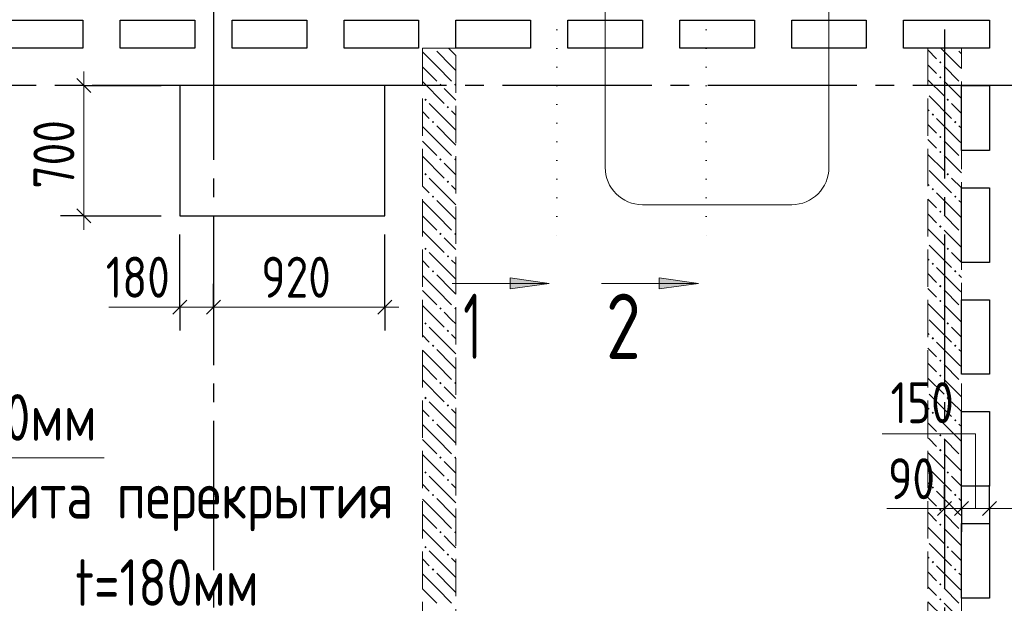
# Model space of a CAD drawing. Header units: millimetres. Extents: x 0 to 43617, y 0 to 29700.
# Tile 6 of 20: x 9071 to 14350, y 20672 to 23802. Entities that reach past the tile are written whole.
import ezdxf

# ---------------------------------------------------------------- set-up
doc = ezdxf.new("R2010")
doc.units = ezdxf.units.MM
for name, pattern in [('______2', [270, 200, -70]), ('______5', [1100, 800, -100, 100, -100]), ('______9', [100, 0, -100])]:
    doc.linetypes.add(name, pattern=pattern)
for name, color, linetype, lineweight in [('Standard', 7, 'Continuous', 25), ('ЖБ Перекрытие верхний уровень', 7, 'Continuous', 35), ('ЖБ Стена верхний уровень', 7, 'Continuous', 35), ('Оси', 40, '______5', 18), ('Примечания', 7, 'Continuous', 25), ('Размерная выноска', 7, 'Continuous', 13), ('Узлы символ', 7, 'Continuous', 25)]:
    doc.layers.add(name, color=color, linetype=linetype, lineweight=lineweight)
doc.styles.add('GOST 2.304-81', font='txt')
doc.styles.add('ISOCPEUR', font='txt')

msp = doc.modelspace()

# ---------------------------------------------------------------- hatches: boundary and pattern name
at = {"layer": 'ЖБ Стена верхний уровень', "linetype": 'Continuous', "lineweight": 18, "transparency": 33554687}
for points in [[(11290.3, 23650), (11287, 23646.6), (11283.6, 23650)], [(14090.3, 23650), (14087, 23646.6), (14083.6, 23650)], [(14000.5, 23573.1), (14007, 23579.6), (14013.4, 23573.1), (14007, 23566.6)], [(14000.5, 23493.1), (14007, 23499.6), (14013.4, 23493.1), (14007, 23486.6)], [(11320.5, 23453.1), (11326.9, 23459.6), (11333.4, 23453.1), (11326.9, 23446.6)], [(11400.5, 23453.1), (11407, 23459.6), (11410, 23456.6), (11410, 23449.7), (11407, 23446.6)], [(11240.4, 23373.1), (11246.9, 23379.6), (11253.4, 23373.1), (11246.9, 23366.6)], [(11360.4, 23333.1), (11366.9, 23339.6), (11373.5, 23333.1), (11366.9, 23326.6)], [(14040.4, 23373.1), (14046.9, 23379.6), (14053.5, 23373.1), (14046.9, 23366.6)], [(13960.4, 23293.1), (13966.9, 23299.6), (13973.5, 23293.1), (13966.9, 23286.6)], [(11280.5, 23253.1), (11287, 23259.6), (11293.5, 23253.1), (11287, 23246.6)], [(14080.5, 23253.1), (14087, 23259.6), (14093.5, 23253.1), (14087, 23246.6)], [(14000.5, 23173.1), (14007, 23179.6), (14013.4, 23173.1), (14007, 23166.6)], [(14000.5, 23093.1), (14007, 23099.6), (14013.4, 23093.1), (14007, 23086.6)], [(11320.5, 23053.1), (11326.9, 23059.6), (11333.4, 23053.1), (11326.9, 23046.6)], [(11400.5, 23053.1), (11407, 23059.6), (11410, 23056.6), (11410, 23049.7), (11407, 23046.6)], [(11240.4, 22973.1), (11246.9, 22979.6), (11253.4, 22973.1), (11246.9, 22966.6)], [(14040.4, 22973.1), (14046.9, 22979.6), (14053.5, 22973.1), (14046.9, 22966.6)], [(11360.4, 22933.1), (11366.9, 22939.6), (11373.5, 22933.1), (11366.9, 22926.6)], [(11280.5, 22853.1), (11287, 22859.6), (11293.5, 22853.1), (11287, 22846.6)], [(13960.4, 22893.1), (13966.9, 22899.6), (13973.5, 22893.1), (13966.9, 22886.6)], [(14080.5, 22853.1), (14087, 22859.6), (14093.5, 22853.1), (14087, 22846.6)], [(14000.5, 22773.1), (14007, 22779.6), (14013.4, 22773.1), (14007, 22766.6)], [(11320.5, 22653.1), (11326.9, 22659.6), (11333.4, 22653.1), (11326.9, 22646.6)], [(11400.5, 22653.1), (11407, 22659.6), (11410, 22656.6), (11410, 22649.7), (11407, 22646.6)], [(14000.5, 22693.1), (14007, 22699.6), (14013.4, 22693.1), (14007, 22686.6)], [(11240.4, 22573.1), (11246.9, 22579.6), (11253.4, 22573.1), (11246.9, 22566.6)], [(14040.4, 22573.1), (14046.9, 22579.6), (14053.5, 22573.1), (14046.9, 22566.6)], [(11360.4, 22533.1), (11366.9, 22539.6), (11373.5, 22533.1), (11366.9, 22526.6)], [(13960.4, 22493.1), (13966.9, 22499.6), (13973.5, 22493.1), (13966.9, 22486.6)], [(11280.5, 22453.1), (11287, 22459.6), (11293.5, 22453.1), (11287, 22446.6)], [(14080.5, 22453.1), (14087, 22459.6), (14093.5, 22453.1), (14087, 22446.6)], [(14000.5, 22373.1), (14007, 22379.6), (14013.4, 22373.1), (14007, 22366.6)], [(14000.5, 22293.1), (14007, 22299.6), (14013.4, 22293.1), (14007, 22286.6)], [(11320.5, 22253.1), (11326.9, 22259.6), (11333.4, 22253.1), (11326.9, 22246.6)], [(11400.5, 22253.1), (11407, 22259.6), (11410, 22256.6), (11410, 22249.7), (11407, 22246.6)], [(11240.4, 22173.1), (11246.9, 22179.6), (11253.4, 22173.1), (11246.9, 22166.6)], [(14040.4, 22173.1), (14046.9, 22179.6), (14053.5, 22173.1), (14046.9, 22166.6)], [(11360.4, 22133.1), (11366.9, 22139.6), (11373.5, 22133.1), (11366.9, 22126.6)], [(13960.4, 22093.1), (13966.9, 22099.6), (13973.5, 22093.1), (13966.9, 22086.6)], [(11280.5, 22053.1), (11287, 22059.6), (11293.5, 22053.1), (11287, 22046.6)], [(14080.5, 22053.1), (14087, 22059.6), (14093.5, 22053.1), (14087, 22046.6)], [(14000.5, 21973.1), (14007, 21979.6), (14013.4, 21973.1), (14007, 21966.6)], [(11320.5, 21853.1), (11326.9, 21859.6), (11333.4, 21853.1), (11326.9, 21846.6)], [(11400.5, 21853.1), (11407, 21859.6), (11410, 21856.6), (11410, 21849.7), (11407, 21846.6)], [(14000.5, 21893.1), (14007, 21899.6), (14013.4, 21893.1), (14007, 21886.6)], [(11240.4, 21773.1), (11246.9, 21779.6), (11253.4, 21773.1), (11246.9, 21766.6)], [(14040.4, 21773.1), (14046.9, 21779.6), (14053.5, 21773.1), (14046.9, 21766.6)], [(11360.4, 21733.1), (11366.9, 21739.6), (11373.5, 21733.1), (11366.9, 21726.6)], [(13960.4, 21693.1), (13966.9, 21699.6), (13973.5, 21693.1), (13966.9, 21686.6)], [(11280.5, 21653.1), (11287, 21659.6), (11293.5, 21653.1), (11287, 21646.6)], [(14080.5, 21653.1), (14087, 21659.6), (14093.5, 21653.1), (14087, 21646.6)], [(14000.5, 21573.1), (14007, 21579.6), (14013.4, 21573.1), (14007, 21566.6)], [(14000.5, 21493.1), (14007, 21499.6), (14013.4, 21493.1), (14007, 21486.6)], [(11320.5, 21453.1), (11326.9, 21459.6), (11333.4, 21453.1), (11326.9, 21446.6)], [(11400.5, 21453.1), (11407, 21459.6), (11410, 21456.6), (11410, 21449.7), (11407, 21446.6)], [(11240.4, 21373.1), (11246.9, 21379.6), (11253.4, 21373.1), (11246.9, 21366.6)], [(11360.4, 21333.1), (11366.9, 21339.6), (11373.5, 21333.1), (11366.9, 21326.6)], [(14040.4, 21373.1), (14046.9, 21379.6), (14053.5, 21373.1), (14046.9, 21366.6)], [(13960.4, 21293.1), (13966.9, 21299.6), (13973.5, 21293.1), (13966.9, 21286.6)], [(11280.5, 21253.1), (11287, 21259.6), (11293.5, 21253.1), (11287, 21246.6)], [(14080.5, 21253.1), (14087, 21259.6), (14093.5, 21253.1), (14087, 21246.6)], [(14000.5, 21173.1), (14007, 21179.6), (14013.4, 21173.1), (14007, 21166.6)], [(14000.5, 21093.1), (14007, 21099.6), (14013.4, 21093.1), (14007, 21086.6)], [(11320.5, 21053.1), (11326.9, 21059.6), (11333.4, 21053.1), (11326.9, 21046.6)], [(11400.5, 21053.1), (11407, 21059.6), (11410, 21056.6), (11410, 21049.7), (11407, 21046.6)], [(11240.4, 20973.1), (11246.9, 20979.6), (11253.4, 20973.1), (11246.9, 20966.6)], [(14040.4, 20973.1), (14046.9, 20979.6), (14053.5, 20973.1), (14046.9, 20966.6)], [(11360.4, 20933.1), (11366.9, 20939.6), (11373.5, 20933.1), (11366.9, 20926.6)], [(11280.5, 20853.1), (11287, 20859.6), (11293.5, 20853.1), (11287, 20846.6)], [(13960.4, 20893.1), (13966.9, 20899.6), (13973.5, 20893.1), (13966.9, 20886.6)], [(14080.5, 20853.1), (14087, 20859.6), (14093.5, 20853.1), (14087, 20846.6)], [(14000.5, 20773.1), (14007, 20779.6), (14013.4, 20773.1), (14007, 20766.6)], [(14000.5, 20693.1), (14007, 20699.6), (14013.4, 20693.1), (14007, 20686.6)]]:
    msp.add_hatch(color=7, dxfattribs=at).paths.add_polyline_path(points, flags=16)
at = {"layer": 'Узлы символ', "linetype": 'Continuous', "lineweight": 13, "transparency": 33554687}
for points in [[(11699.8, 22418), (11909.8, 22388), (11699.8, 22358)], [(12499.8, 22418), (12709.8, 22388), (12499.8, 22358)]]:
    msp.add_hatch(color=7, dxfattribs=at).paths.add_polyline_path(points, flags=16)

# ---------------------------------------------------------------- linework, layer by layer
at = {"layer": 'Standard', "color": 7, "linetype": 'Continuous', "lineweight": 13, "transparency": 33554687}
for p, q in [((9414.5, 23450), (9414.5, 23525)), ((9414.5, 22750), (9414.5, 22675)), ((9929.3, 22261), (9854.3, 22261)), ((9929.3, 22261), (10110, 22261)), ((10110, 22261), (11029.3, 22261)), ((11029.3, 22261), (11104.3, 22261)), ((14030, 21180), (13955, 21180)), ((14120, 21180), (14030, 21180)), ((14270, 21180), (14120, 21180)), ((14450, 21180), (14270, 21180))]:
    msp.add_line(p, q, dxfattribs=at)
at = {"layer": 'Standard', "color": 251, "linetype": 'Continuous', "lineweight": -3, "true_color": 0x656565, "transparency": 33554687}
for p, q in [((9414.5, 23450), (9289.5, 23450)), ((9414.5, 23450), (9539.5, 23450)), ((9414.5, 23450), (9829.3, 23450)), ((9414.5, 22750), (9289.5, 22750)), ((9414.5, 22750), (9539.5, 22750)), ((9414.5, 22750), (9829.3, 22750)), ((9929.3, 22261), (9929.3, 22386)), ((10110, 22261), (10110, 22386)), ((11029.3, 22261), (11029.3, 22386)), ((9929.3, 22261), (9929.3, 22136)), ((10110, 22261), (10110, 22136)), ((10110, 22261), (10110, 22261)), ((11029.3, 22261), (11029.3, 22136)), ((14030, 21180), (14030, 21305)), ((14120, 21180), (14120, 21305)), ((14270, 21180), (14270, 21305)), ((14030, 21180), (14030, 21055)), ((14030, 21180), (14030, 21180)), ((14120, 21180), (14120, 21055)), ((14120, 21180), (14120, 21080)), ((14270, 21180), (14270, 21055)), ((14270, 21180), (14270, 21080))]:
    msp.add_line(p, q, dxfattribs=at)
at = {"layer": 'Standard', "color": 7, "linetype": 'Continuous', "lineweight": 25, "transparency": 33554687}
for p, q in [((9377, 23487.5), (9452, 23412.5)), ((9377, 22787.5), (9452, 22712.5)), ((9891.8, 22223.5), (9966.8, 22298.5)), ((10072.5, 22223.5), (10147.5, 22298.5)), ((10991.8, 22223.5), (11066.8, 22298.5)), ((14067.5, 21217.5), (13992.5, 21142.5)), ((14157.5, 21217.5), (14082.5, 21142.5)), ((14307.5, 21217.5), (14232.5, 21142.5))]:
    msp.add_line(p, q, dxfattribs=at)
at = {"layer": 'Standard', "color": 7, "linetype": 'Continuous', "lineweight": 13, "transparency": 33554687}
msp.add_lwpolyline([(9414.5, 23450), (9414.5, 22795), (9414.5, 22795), (9414.5, 22750)], dxfattribs=at)
at = {"layer": 'Standard', "color": 251, "linetype": 'Continuous', "lineweight": -3, "true_color": 0x656565, "transparency": 33554687}
for points in [[(9929.3, 22261), (9929.3, 22278), (9929.3, 22278), (9929.3, 22376.3), (9929.3, 22376.3), (9929.3, 22650)], [(11029.3, 22261), (11029.3, 22627.4), (11029.3, 22627.4), (11029.3, 22650)]]:
    msp.add_lwpolyline(points, dxfattribs=at)
at = {"layer": 'ЖБ Перекрытие верхний уровень', "color": 7, "linetype": 'Continuous', "lineweight": 25, "transparency": 33554687}
for p, q in [((9010, 23800), (9410, 23800)), ((9410, 23800), (9410, 23650)), ((9610, 23650), (9610, 23800)), ((9610, 23800), (10010, 23800)), ((10010, 23800), (10010, 23650)), ((10210, 23650), (10210, 23800)), ((10210, 23800), (10610, 23800)), ((10610, 23800), (10610, 23650)), ((10810, 23650), (10810, 23800)), ((10810, 23800), (11210, 23800)), ((11210, 23800), (11210, 23650)), ((11410, 23650), (11410, 23800)), ((11410, 23800), (11810, 23800)), ((11810, 23800), (11810, 23650)), ((12010, 23650), (12010, 23800)), ((12010, 23800), (12410, 23800)), ((12410, 23800), (12410, 23650)), ((12610, 23650), (12610, 23800)), ((12610, 23800), (13010, 23800)), ((13010, 23800), (13010, 23650)), ((13210, 23650), (13210, 23800)), ((13210, 23800), (13610, 23800)), ((13610, 23800), (13610, 23650)), ((13810, 23650), (13810, 23800)), ((13810, 23800), (14270, 23800)), ((14270, 23800), (14270, 23650)), ((9410, 23650), (9010, 23650)), ((10010, 23650), (9610, 23650)), ((10610, 23650), (10210, 23650)), ((11210, 23650), (10810, 23650)), ((11810, 23650), (11410, 23650)), ((12410, 23650), (12010, 23650)), ((13010, 23650), (12610, 23650)), ((13610, 23650), (13210, 23650)), ((14270, 23650), (13810, 23650)), ((11029.3, 23450), (9929.3, 23450)), ((9929.3, 23450), (9929.3, 22750)), ((11029.3, 22750), (11029.3, 23450)), ((14120, 23100), (14120, 23450)), ((14120, 23450), (14270, 23450)), ((14270, 23450), (14270, 23100)), ((14270, 23100), (14120, 23100)), ((14120, 22500), (14120, 22900)), ((14120, 22900), (14270, 22900)), ((14270, 22900), (14270, 22500)), ((9929.3, 22750), (11029.3, 22750)), ((14270, 22500), (14120, 22500)), ((14120, 21900), (14120, 22300)), ((14120, 22300), (14270, 22300)), ((14270, 22300), (14270, 21900)), ((14270, 21900), (14120, 21900)), ((14120, 21300), (14120, 21700)), ((14120, 21700), (14270, 21700)), ((14270, 21700), (14270, 21300)), ((14270, 21300), (14120, 21300)), ((14120, 20700), (14120, 21100)), ((14120, 21100), (14270, 21100)), ((14270, 21100), (14270, 20700)), ((14270, 20700), (14120, 20700))]:
    msp.add_line(p, q, dxfattribs=at)
at = {"layer": 'ЖБ Стена верхний уровень', "color": 251, "linetype": '______2', "lineweight": 13, "true_color": 0x656565, "transparency": 33554687}
for p, q in [((11230, 23650), (11230, 18050)), ((11410, 23650), (11230, 23650)), ((11410, 18550), (11410, 23650)), ((13940, 23650), (13940, 18550)), ((14120, 23650), (13940, 23650)), ((14120, 17870), (14120, 23650))]:
    msp.add_line(p, q, dxfattribs=at)
at = {"layer": 'ЖБ Стена верхний уровень', "color": 9, "linetype": 'Continuous', "lineweight": 18, "true_color": 0xc7c7c7, "transparency": 33554687}
for p, q in [((11387, 23633.1), (11370.1, 23650)), ((14107, 23553.1), (14010.1, 23650)), ((11307, 23553.1), (11230, 23630.1)), ((11307, 23633.1), (11387, 23553.1)), ((11387, 23633.1), (11410, 23610.1)), ((13940, 23640.1), (13987, 23593.1)), ((14107, 23633.1), (14120, 23620.1)), ((11230, 23550.1), (11307, 23473.1)), ((11307, 23553.1), (11387, 23473.1)), ((11387, 23553.1), (11410, 23530.1)), ((13946.9, 23553.1), (13940, 23560.1)), ((13987, 23513.1), (13946.9, 23553.1)), ((14026.9, 23553.1), (14107, 23473.1)), ((14107, 23553.1), (14120, 23540.1)), ((11230, 23470.1), (11346.9, 23353.1)), ((13940, 23480.1), (14026.9, 23393.1)), ((14026.9, 23473.1), (14120, 23380.1)), ((11387, 23393.1), (11346.9, 23433.1)), ((11410, 23370.1), (11387, 23393.1)), ((13946.9, 23393.1), (14066.9, 23273.1)), ((11387, 23233.1), (11266.9, 23353.1)), ((14120, 23300.1), (14066.9, 23353.1)), ((11230, 23310.1), (11266.9, 23273.1)), ((11387, 23313.1), (11410, 23290.1)), ((13940, 23320.1), (13946.9, 23313.1)), ((11307, 23153.1), (11230, 23230.1)), ((11307, 23233.1), (11387, 23153.1)), ((11387, 23233.1), (11410, 23210.1)), ((13940, 23240.1), (13987, 23193.1)), ((14107, 23153.1), (13987, 23273.1)), ((14107, 23233.1), (14120, 23220.1)), ((11230, 23150.1), (11307, 23073.1)), ((11307, 23153.1), (11387, 23073.1)), ((11387, 23153.1), (11410, 23130.1)), ((13946.9, 23153.1), (13940, 23160.1)), ((13987, 23113.1), (13946.9, 23153.1)), ((14026.9, 23153.1), (14107, 23073.1)), ((14107, 23153.1), (14120, 23140.1)), ((11230, 23070.1), (11346.9, 22953.1)), ((13940, 23080.1), (14026.9, 22993.1)), ((14026.9, 23073.1), (14120, 22980.1)), ((11387, 22993.1), (11346.9, 23033.1)), ((11410, 22970.1), (11387, 22993.1)), ((13946.9, 22993.1), (14066.9, 22873.1)), ((11387, 22833.1), (11266.9, 22953.1)), ((11387, 22913.1), (11410, 22890.1)), ((13940, 22920.1), (13946.9, 22913.1)), ((14120, 22900.1), (14066.9, 22953.1)), ((11230, 22910.1), (11266.9, 22873.1)), ((14107, 22753.1), (13987, 22873.1)), ((11307, 22753.1), (11230, 22830.1)), ((11307, 22833.1), (11387, 22753.1)), ((11387, 22833.1), (11410, 22810.1)), ((13940, 22840.1), (13987, 22793.1)), ((14107, 22833.1), (14120, 22820.1)), ((11307, 22753.1), (11387, 22673.1)), ((11387, 22753.1), (11410, 22730.1)), ((13946.9, 22753.1), (13940, 22760.1)), ((13987, 22713.1), (13946.9, 22753.1)), ((14026.9, 22753.1), (14107, 22673.1)), ((14107, 22753.1), (14120, 22740.1)), ((11230, 22750.1), (11307, 22673.1)), ((11230, 22670.1), (11346.9, 22553.1)), ((13940, 22680.1), (14026.9, 22593.1)), ((14026.9, 22673.1), (14120, 22580.1)), ((11387, 22593.1), (11346.9, 22633.1)), ((11387, 22433.1), (11266.9, 22553.1)), ((11410, 22570.1), (11387, 22593.1)), ((13946.9, 22593.1), (14066.9, 22473.1)), ((14120, 22500.1), (14066.9, 22553.1)), ((11230, 22510.1), (11266.9, 22473.1)), ((11387, 22513.1), (11410, 22490.1)), ((13940, 22520.1), (13946.9, 22513.1)), ((13940, 22440.1), (13987, 22393.1)), ((14107, 22353.1), (13987, 22473.1)), ((11307, 22353.1), (11230, 22430.1)), ((11307, 22433.1), (11387, 22353.1)), ((11387, 22433.1), (11410, 22410.1)), ((14107, 22433.1), (14120, 22420.1)), ((11230, 22350.1), (11307, 22273.1)), ((11307, 22353.1), (11387, 22273.1)), ((11387, 22353.1), (11410, 22330.1)), ((13946.9, 22353.1), (13940, 22360.1)), ((13987, 22313.1), (13946.9, 22353.1)), ((14026.9, 22353.1), (14107, 22273.1)), ((14107, 22353.1), (14120, 22340.1)), ((13940, 22280.1), (14026.9, 22193.1)), ((11230, 22270.1), (11346.9, 22153.1)), ((11387, 22193.1), (11346.9, 22233.1)), ((14026.9, 22273.1), (14120, 22180.1)), ((11410, 22170.1), (11387, 22193.1)), ((13946.9, 22193.1), (14066.9, 22073.1)), ((11387, 22033.1), (11266.9, 22153.1)), ((13940, 22120.1), (13946.9, 22113.1)), ((14120, 22100.1), (14066.9, 22153.1)), ((11230, 22110.1), (11266.9, 22073.1)), ((11387, 22113.1), (11410, 22090.1)), ((14107, 21953.1), (13987, 22073.1)), ((11307, 21953.1), (11230, 22030.1)), ((11307, 22033.1), (11387, 21953.1)), ((11387, 22033.1), (11410, 22010.1)), ((13940, 22040.1), (13987, 21993.1)), ((14107, 22033.1), (14120, 22020.1)), ((11230, 21950.1), (11307, 21873.1)), ((11307, 21953.1), (11387, 21873.1)), ((11387, 21953.1), (11410, 21930.1)), ((13946.9, 21953.1), (13940, 21960.1)), ((13987, 21913.1), (13946.9, 21953.1)), ((14026.9, 21953.1), (14107, 21873.1)), ((14107, 21953.1), (14120, 21940.1)), ((11230, 21870.1), (11346.9, 21753.1)), ((13940, 21880.1), (14026.9, 21793.1)), ((14026.9, 21873.1), (14120, 21780.1)), ((11387, 21793.1), (11346.9, 21833.1)), ((11387, 21633.1), (11266.9, 21753.1)), ((11410, 21770.1), (11387, 21793.1)), ((13946.9, 21793.1), (14066.9, 21673.1)), ((14120, 21700.1), (14066.9, 21753.1)), ((11230, 21710.1), (11266.9, 21673.1)), ((11387, 21713.1), (11410, 21690.1)), ((13940, 21720.1), (13946.9, 21713.1)), ((14107, 21553.1), (13987, 21673.1)), ((11307, 21553.1), (11230, 21630.1)), ((11307, 21633.1), (11387, 21553.1)), ((11387, 21633.1), (11410, 21610.1)), ((13940, 21640.1), (13987, 21593.1)), ((14107, 21633.1), (14120, 21620.1)), ((11230, 21550.1), (11307, 21473.1)), ((11307, 21553.1), (11387, 21473.1)), ((11387, 21553.1), (11410, 21530.1)), ((13946.9, 21553.1), (13940, 21560.1)), ((13987, 21513.1), (13946.9, 21553.1)), ((14026.9, 21553.1), (14107, 21473.1)), ((14107, 21553.1), (14120, 21540.1)), ((11230, 21470.1), (11346.9, 21353.1)), ((11387, 21393.1), (11346.9, 21433.1)), ((13940, 21480.1), (14026.9, 21393.1)), ((14026.9, 21473.1), (14120, 21380.1)), ((11410, 21370.1), (11387, 21393.1)), ((13946.9, 21393.1), (14066.9, 21273.1)), ((11387, 21233.1), (11266.9, 21353.1)), ((14120, 21300.1), (14066.9, 21353.1)), ((11230, 21310.1), (11266.9, 21273.1)), ((11387, 21313.1), (11410, 21290.1)), ((13940, 21320.1), (13946.9, 21313.1)), ((11307, 21153.1), (11230, 21230.1)), ((11307, 21233.1), (11387, 21153.1)), ((11387, 21233.1), (11410, 21210.1)), ((13940, 21240.1), (13987, 21193.1)), ((14107, 21153.1), (13987, 21273.1)), ((14107, 21233.1), (14120, 21220.1)), ((11230, 21150.1), (11307, 21073.1)), ((11307, 21153.1), (11387, 21073.1)), ((11387, 21153.1), (11410, 21130.1)), ((13946.9, 21153.1), (13940, 21160.1)), ((13987, 21113.1), (13946.9, 21153.1)), ((14026.9, 21153.1), (14107, 21073.1)), ((14107, 21153.1), (14120, 21140.1)), ((11230, 21070.1), (11346.9, 20953.1)), ((13940, 21080.1), (14026.9, 20993.1)), ((14026.9, 21073.1), (14120, 20980.1)), ((11387, 20993.1), (11346.9, 21033.1)), ((11410, 20970.1), (11387, 20993.1)), ((13946.9, 20993.1), (14066.9, 20873.1)), ((11230, 20910.1), (11266.9, 20873.1)), ((11387, 20833.1), (11266.9, 20953.1)), ((11387, 20913.1), (11410, 20890.1)), ((13940, 20920.1), (13946.9, 20913.1)), ((14120, 20900.1), (14066.9, 20953.1)), ((14107, 20753.1), (13987, 20873.1)), ((11307, 20753.1), (11230, 20830.1)), ((11307, 20833.1), (11387, 20753.1)), ((11387, 20833.1), (11410, 20810.1)), ((13940, 20840.1), (13987, 20793.1)), ((14107, 20833.1), (14120, 20820.1)), ((11230, 20750.1), (11307, 20673.1)), ((11307, 20753.1), (11387, 20673.1)), ((11387, 20753.1), (11410, 20730.1)), ((13946.9, 20753.1), (13940, 20760.1)), ((13987, 20713.1), (13946.9, 20753.1)), ((14026.9, 20753.1), (14107, 20673.1)), ((14107, 20753.1), (14120, 20740.1)), ((13940, 20680.1), (14026.9, 20593.1)), ((14026.9, 20673.1), (14120, 20580.1))]:
    msp.add_line(p, q, dxfattribs=at)
at = {"layer": 'Оси', "color": 8, "linetype": '______5', "lineweight": -3, "transparency": 33554687}
for p, q in [((14030, 25950), (14030, 15250)), ((10110, 24950), (10110, 15250)), ((35560, 23450), (3600, 23450)), ((35560, 23450), (3600, 23450))]:
    msp.add_line(p, q, dxfattribs=at)
at = {"layer": 'Примечания', "color": 7, "linetype": 'Continuous', "lineweight": 13, "transparency": 33554687}
for p, q in [((12210, 23010), (12210, 24610)), ((13410, 24610), (13410, 23010)), ((13210, 22810), (12410, 22810))]:
    msp.add_line(p, q, dxfattribs=at)
msp.add_lwpolyline([(7421.5, 21855.3), (7824.6, 21452.3), (9524.6, 21452.3)], dxfattribs=at)
for centre, start, end in [((12410, 23010), 180, 270), ((13210, 23010), 270, 0)]:
    msp.add_arc(centre, 200, start, end, dxfattribs=at)
at = {"layer": 'Размерная выноска', "color": 7, "linetype": 'Continuous', "lineweight": 13, "transparency": 33554687}
for p, q in [((9929.3, 22261), (9549.3, 22261)), ((14030, 21180), (13720, 21180))]:
    msp.add_line(p, q, dxfattribs=at)
msp.add_lwpolyline([(14195, 21180), (14195, 21580), (13695, 21580)], dxfattribs=at)
at = {"layer": 'Узлы символ', "color": 7, "linetype": '______9', "lineweight": 13, "transparency": 33554687}
for p, q in [((11951.4, 25550), (11951.4, 22609.6)), ((12751.4, 25550), (12751.4, 22609.6))]:
    msp.add_line(p, q, dxfattribs=at)
at = {"layer": 'Узлы символ', "color": 7, "linetype": 'Continuous', "lineweight": 13, "transparency": 33554687}
for p, q in [((11909.8, 22388), (11390.6, 22388)), ((11699.8, 22388), (11684.8, 22388)), ((11699.8, 22358), (11699.8, 22418)), ((11699.8, 22418), (11909.8, 22388)), ((11909.8, 22388), (11699.8, 22358)), ((11909.8, 22388), (11909.8, 22388)), ((11909.8, 22388), (11909.8, 22388)), ((11909.8, 22388), (11909.8, 22388)), ((12709.8, 22388), (12190.6, 22388)), ((12499.8, 22388), (12484.8, 22388)), ((12499.8, 22358), (12499.8, 22418)), ((12499.8, 22418), (12709.8, 22388)), ((12709.8, 22388), (12499.8, 22358)), ((12709.8, 22388), (12709.8, 22388)), ((12709.8, 22388), (12709.8, 22388)), ((12709.8, 22388), (12709.8, 22388))]:
    msp.add_line(p, q, dxfattribs=at)

# ---------------------------------------------------------------- texts
at = {"layer": 'Standard', "color": 7, "linetype": 'Continuous', "lineweight": 25, "transparency": 33554687, "insert": (9364.5, 22896.7), "char_height": 220, "width": 531.96, "attachment_point": 7, "rotation": 90, "style": 'GOST 2.304-81'}
msp.add_mtext('700', dxfattribs=at)
at = {"layer": 'Standard', "color": 7, "linetype": 'Continuous', "lineweight": 25, "transparency": 33554687, "char_height": 220, "attachment_point": 7, "style": 'GOST 2.304-81'}
for s, insert, width in [('180', (9532.1, 22311), 485.085), ('920', (10366.3, 22311), 531.967), ('150', (13740.1, 21637.9), 469.509), ('90', (13726.6, 21230), 391.311)]:
    msp.add_mtext(s, dxfattribs=dict(at, insert=insert, width=width))
at = {"layer": 'Примечания', "color": 7, "linetype": 'Continuous', "lineweight": 25, "transparency": 33554687, "insert": (7928.8, 21543.9), "char_height": 250, "width": 1726.715, "attachment_point": 7, "style": 'GOST 2.304-81'}
msp.add_mtext('отв.\\~Ø400мм', dxfattribs=at)
at = {"layer": 'Примечания', "color": 251, "linetype": 'Continuous', "lineweight": 25, "true_color": 0x656565, "transparency": 33554687, "char_height": 250, "attachment_point": 7, "style": 'GOST 2.304-81'}
for s, insert, width in [('Плита\\~перекрытия', (8667.2, 21058.4), 2505.591), ('t=180мм', (9367.2, 20658.4), 1101.709)]:
    msp.add_mtext(s, dxfattribs=dict(at, insert=insert, width=width))
at = {"layer": 'Узлы символ', "color": 7, "linetype": 'Continuous', "lineweight": 35, "transparency": 33554687, "char_height": 350, "attachment_point": 7, "style": 'ISOCPEUR'}
for s, insert, width in [('\\W0.56;1', (11449.5, 21982.6), 272.232), ('\\W0.78;2', (12214.5, 21982.6), 380.8)]:
    msp.add_mtext(s, dxfattribs=dict(at, insert=insert, width=width))

doc.saveas('drawing.dxf')
